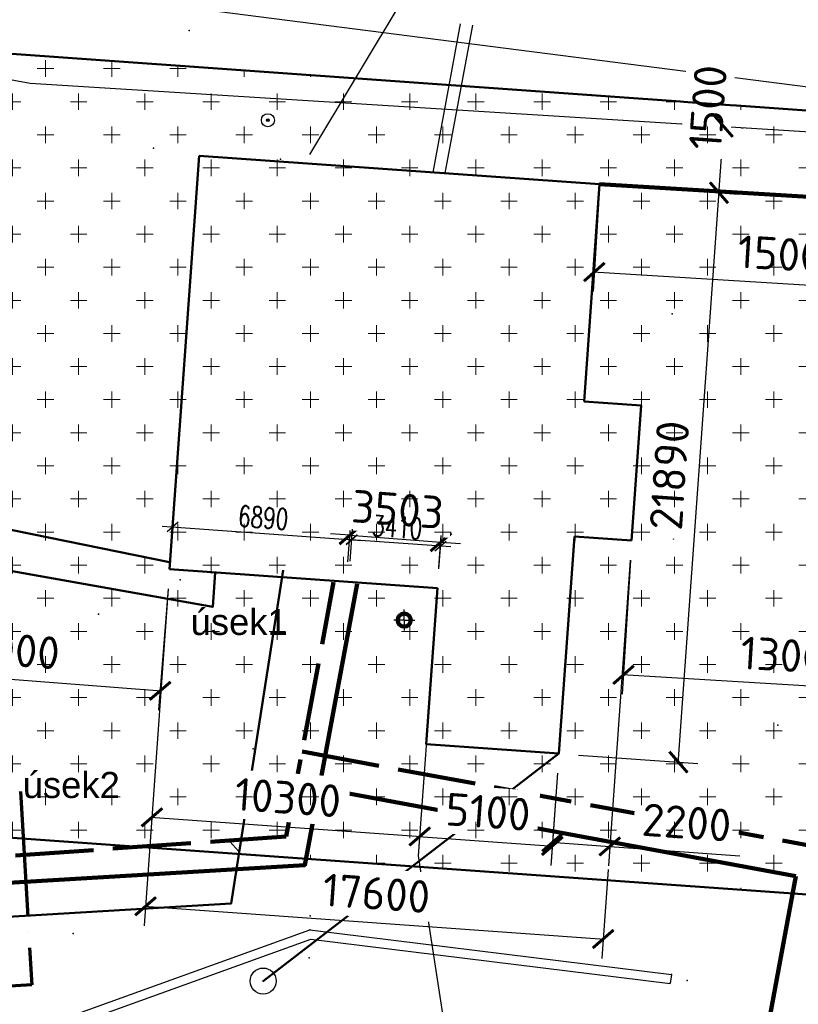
# Model space of a CAD drawing. Extents: x -607893402 to -606472477, y -1001733938 to -1001014811.
# Tile 15 of 23: x -607775359 to -607745490, y -1001330502 to -1001292729. Entities that reach past the tile are written whole.
import ezdxf
from ezdxf import colors
from ezdxf.entities.mleader import LeaderData, LeaderLine
from ezdxf.math import Vec2, Vec3

# ---------------------------------------------------------------- set-up
doc = ezdxf.new("R2010")
doc.units = 0
doc.header["$MEASUREMENT"] = 0
doc.linetypes.add('ACAD_ISO02W100', pattern=[15, 12, -3])
doc.linetypes.add('ACAD_ISO04W100', pattern=[30, 24, -3, 0, -3])
doc.layers.get('0').update_dxf_attribs({"linetype": 'CONTINUOUS'})
doc.layers.get('Defpoints').update_dxf_attribs({"linetype": 'CONTINUOUS'})
for name, color, linetype in [('00 legenda', 7, 'CONTINUOUS'), ('KOMÍN', 7, 'CONTINUOUS'), ('KÓTY', 7, 'CONTINUOUS'), ('polohopis', 7, 'CONTINUOUS'), ('POPIS', 1, 'CONTINUOUS'), ('popis_ut @ 1', 3, 'CONTINUOUS')]:
    doc.layers.add(name, color=color, linetype=linetype)
for name, color, linetype, lineweight in [('_Popis', 14, 'CONTINUOUS', 15), ('ELEKTRIKA', 3, 'EL_VEDENI_NN_PODZ', 50), ('KANALIZACE', 32, 'KANALIZACE_PODZ', 50), ('NOVÁ TRASA', 6, 'CONTINUOUS', 100), ('NOVÁ TRASA-VRATNÁ', 6, 'ACAD_ISO02W100', 100), ('nové objekty', 7, 'CONTINUOUS', 50), ('PROSTOR STAVENIŠTĚ', 3, 'CONTINUOUS', 50), ('TĚŽKÝ PŘEJEZD', 30, 'ACAD_ISO04W100', 70), ('VODOVOD', 4, 'VODOVOD_PODZ', 50)]:
    doc.layers.add(name, color=color, linetype=linetype, lineweight=lineweight)
doc.styles.add('_Romans', font='romans.shx', dxfattribs={"width": 0.7})
doc.styles.add('ISOCPEUR', font='isocpeur.ttf')
doc.styles.add('ROMANS', font='ROMANS', dxfattribs={"height": 0.2})
doc.linetypes.add('EL_VEDENI_NN_PODZ', pattern='A,35,-15,[109,CADKON.SHX,S=5,R=0,X=0,Y=0],-50', length=100)
doc.linetypes.add('KANALIZACE_PODZ', pattern='A,35,-15,[102,CADKON.SHX,S=5,R=0,X=0,Y=5],-5,30,-15', length=100)
doc.linetypes.add('VODOVOD_PODZ', pattern='A,35,-15,[119,CADKON.SHX,S=1.25,R=0,X=0,Y=0],-50', length=100)
doc.dimstyles.new('1-50', dxfattribs={"dimscale": 50, "dimtxt": 2, "dimasz": 1.75, "dimexe": 1, "dimexo": 1, "dimgap": 0.6, "dimtad": 1, "dimdec": 0, "dimzin": 0, "dimdsep": 46, "dimtxsty": 'ISOCPEUR', "dimblk1": 'ARCHTICK', "dimblk2": 'ARCHTICK', "dimsah": 1, "dimcen": 0.09, "dimdle": 1, "dimclrd": 256, "dimclre": 256, "dimclrt": 256, "dimadec": 0, "dimazin": 0, "dimtfac": 1, "dimtdec": 0, "dimtix": 1, "dimtmove": 2, "dimatfit": 3, "dimfxl": 1, "dimtfill": 1, "dimtolj": 1, "dimtzin": 0, "dimarcsym": 0})
doc.dimstyles.new('_Kota 200_1', dxfattribs={"dimscale": 4, "dimtxt": 100, "dimasz": 100, "dimexe": 100, "dimexo": 200, "dimgap": 50, "dimtad": 1, "dimdec": 0, "dimrnd": 5, "dimzin": 0, "dimdsep": 46, "dimtxsty": '_Romans', "dimblk": 'OBLIQUE', "dimcen": 100, "dimdle": 100, "dimadec": 0, "dimazin": 0, "dimtfac": 1, "dimtdec": 0, "dimtmove": 2, "dimatfit": 3, "dimldrblk": 'OBLIQUE', "dimfxl": 1, "dimtolj": 1, "dimtzin": 0, "dimarcsym": 0})

# ---------------------------------------------------------------- blocks, each defined once
blk = doc.blocks.new('_ARCHTICK')
at = {"color": 0, "linetype": 'ByBlock', "const_width": 0.15}
blk.add_lwpolyline([(-0.5, -0.5), (0.5, 0.5)], dxfattribs=at)
blk = doc.blocks.new('*D105')
at = {"layer": 'Defpoints', "color": 0, "linetype": 'Continuous', "transparency": 16777216}
for p in [(-607751884, -1001312715), (-607739046, -1001314922), (-607752195, -1001317861)]:
    blk.add_point(p, dxfattribs=at)
at = {"layer": 'KÓTY', "linetype": 'Continuous', "lineweight": -2, "transparency": 16777216}
for p, q in [((-607751929, -1001313464), (-607752241, -1001318610)), ((-607739091, -1001315670), (-607739317, -1001319392)), ((-607739221, -1001318647), (-607752245, -1001317858))]:
    blk.add_line(p, q, dxfattribs=at)
at = {"layer": 'KÓTY', "linetype": 'Continuous', "lineweight": -2, "transparency": 16777216, "xscale": 750, "yscale": 750, "zscale": 750}
for p, rotation in [((-607752195, -1001317861), 176.5368921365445), ((-607739271, -1001318644), 356.5368921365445)]:
    blk.add_blockref('_ARCHTICK', p, dxfattribs=dict(at, rotation=rotation))
at = {"layer": 'KÓTY', "linetype": 'Continuous', "transparency": 16777216, "insert": (-607745665, -1001317130), "char_height": 1250, "attachment_point": 5, "rotation": 356.5369, "style": 'ISOCPEUR', "bg_fill": 3, "box_fill_scale": 1.25, "bg_fill_color": 256, "bg_fill_true_color": 13158600, "bg_fill_transparency": 0}
blk.add_mtext('\\A1;13000', dxfattribs=at)
blk = doc.blocks.new('*D106')
at = {"layer": 'Defpoints', "color": 0, "linetype": 'Continuous', "transparency": 16777216}
for p in [(-607753117, -1001299043), (-607748533, -1001299369), (-607754673, -1001320885)]:
    blk.add_point(p, dxfattribs=at)
at = {"layer": 'KÓTY', "linetype": 'Continuous', "lineweight": -2, "transparency": 16777216}
for p, q in [((-607752369, -1001299096), (-607747784, -1001299423)), ((-607750093, -1001321262), (-607748529, -1001299319)), ((-607753925, -1001320939), (-607749341, -1001321265))]:
    blk.add_line(p, q, dxfattribs=at)
at = {"layer": 'KÓTY', "linetype": 'Continuous', "lineweight": -2, "transparency": 16777216, "xscale": 750, "yscale": 750, "zscale": 750}
for p, rotation in [((-607748533, -1001299369), 85.92421976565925), ((-607750089, -1001321212), 265.9242197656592)]:
    blk.add_blockref('_ARCHTICK', p, dxfattribs=dict(at, rotation=rotation))
at = {"layer": 'KÓTY', "linetype": 'Continuous', "transparency": 16777216, "insert": (-607750433, -1001310211), "char_height": 1250, "attachment_point": 5, "rotation": 85.9242, "style": 'ISOCPEUR', "bg_fill": 3, "box_fill_scale": 1.25, "bg_fill_color": 256, "bg_fill_true_color": 13158600, "bg_fill_transparency": 0}
blk.add_mtext('\\A1;21890', dxfattribs=at)
blk = doc.blocks.new('*D107')
at = {"layer": 'Defpoints', "color": 0, "linetype": 'Continuous', "transparency": 16777216}
blk.add_point((-607753117, -1001299043), dxfattribs=at)
at = {"layer": 'KÓTY', "linetype": 'Continuous', "lineweight": -2, "transparency": 16777216}
for p, q in [((-607748536, -1001299419), (-607748348, -1001296777)), ((-607747671, -1001296875), (-607747603, -1001296880)), ((-607752369, -1001299096), (-607747784, -1001299423))]:
    blk.add_line(p, q, dxfattribs=at)
at = {"layer": 'KÓTY', "linetype": 'Continuous', "lineweight": -2, "transparency": 16777216, "xscale": 750, "yscale": 750, "zscale": 750, "rotation": 265.9242197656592}
blk.add_blockref('_ARCHTICK', (-607748533, -1001299369), dxfattribs=at)
at = {"layer": 'KÓTY', "linetype": 'Continuous', "transparency": 16777216, "insert": (-607748956, -1001296094), "char_height": 1250, "attachment_point": 5, "rotation": 85.9242, "style": 'ISOCPEUR', "bg_fill": 3, "box_fill_scale": 1.25, "bg_fill_color": 256, "bg_fill_true_color": 13158600, "bg_fill_transparency": 0}
blk.add_mtext('\\A1;1500', dxfattribs=at)
at = {"layer": 'Defpoints', "color": 0, "linetype": 'Continuous', "transparency": 16777216}
for p in [(-607748419, -1001296822), (-607748351, -1001296826)]:
    blk.add_point(p, dxfattribs=at)
at = {"layer": 'KÓTY', "linetype": 'Continuous', "lineweight": -2, "transparency": 16777216, "xscale": 750, "yscale": 750, "zscale": 750, "rotation": 85.9242197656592}
blk.add_blockref('_ARCHTICK', (-607748351, -1001296826), dxfattribs=at)
blk = doc.blocks.new('*D109')
at = {"layer": 'Defpoints', "color": 0, "linetype": 'Continuous', "transparency": 16777216}
for p in [(-607781530, -1001312880), (-607769607, -1001313813), (-607769972, -1001318477)]:
    blk.add_point(p, dxfattribs=at)
at = {"layer": 'KÓTY', "linetype": 'Continuous', "lineweight": -2, "transparency": 16777216}
for p, q in [((-607781589, -1001313628), (-607781953, -1001318292)), ((-607769666, -1001314561), (-607770031, -1001319224)), ((-607781945, -1001317540), (-607769922, -1001318481))]:
    blk.add_line(p, q, dxfattribs=at)
at = {"layer": 'KÓTY', "linetype": 'Continuous', "lineweight": -2, "transparency": 16777216, "xscale": 750, "yscale": 750, "zscale": 750}
for p, rotation in [((-607781895, -1001317544), 175.5260781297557), ((-607769972, -1001318477), 355.5260781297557)]:
    blk.add_blockref('_ARCHTICK', p, dxfattribs=dict(at, rotation=rotation))
at = {"layer": 'KÓTY', "linetype": 'Continuous', "transparency": 16777216, "insert": (-607775846, -1001316889), "char_height": 1250, "attachment_point": 5, "rotation": 355.5261, "style": 'ISOCPEUR', "bg_fill": 3, "box_fill_scale": 1.25, "bg_fill_color": 256, "bg_fill_true_color": 13158600, "bg_fill_transparency": 0}
blk.add_mtext('\\A1;12000', dxfattribs=at)
blk = doc.blocks.new('*D110')
at = {"layer": 'Defpoints', "color": 0, "linetype": 'Continuous', "transparency": 16777216}
for p in [(-607769607, -1001313813), (-607759334, -1001314547), (-607760013, -1001324063)]:
    blk.add_point(p, dxfattribs=at)
at = {"layer": 'KÓTY', "linetype": 'Continuous', "lineweight": -2, "transparency": 16777216}
for p, q in [((-607769661, -1001314561), (-607770341, -1001324077)), ((-607759387, -1001315295), (-607760067, -1001324811)), ((-607770337, -1001323325), (-607759964, -1001324066))]:
    blk.add_line(p, q, dxfattribs=at)
at = {"layer": 'KÓTY', "linetype": 'Continuous', "lineweight": -2, "transparency": 16777216, "xscale": 750, "yscale": 750, "zscale": 750}
for p, rotation in [((-607770287, -1001323329), 175.9129383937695), ((-607760013, -1001324063), 355.9129383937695)]:
    blk.add_blockref('_ARCHTICK', p, dxfattribs=dict(at, rotation=rotation))
at = {"layer": 'KÓTY', "linetype": 'Continuous', "transparency": 16777216, "insert": (-607765070, -1001322574), "char_height": 1250, "attachment_point": 5, "rotation": 355.9129, "style": 'ISOCPEUR', "bg_fill": 3, "box_fill_scale": 1.25, "bg_fill_color": 256, "bg_fill_true_color": 13158600, "bg_fill_transparency": 0}
blk.add_mtext('\\A1;10300', dxfattribs=at)
blk = doc.blocks.new('*D111')
at = {"layer": 'Defpoints', "color": 0, "linetype": 'Continuous', "transparency": 16777216}
for p in [(-607759334, -1001314547), (-607754673, -1001320885), (-607754926, -1001324426)]:
    blk.add_point(p, dxfattribs=at)
at = {"layer": 'KÓTY', "linetype": 'Continuous', "lineweight": -2, "transparency": 16777216}
for p, q in [((-607759387, -1001315295), (-607760067, -1001324811)), ((-607754727, -1001321633), (-607754980, -1001325174)), ((-607760063, -1001324059), (-607754877, -1001324430))]:
    blk.add_line(p, q, dxfattribs=at)
at = {"layer": 'KÓTY', "linetype": 'Continuous', "lineweight": -2, "transparency": 16777216, "xscale": 750, "yscale": 750, "zscale": 750}
for p, rotation in [((-607760013, -1001324063), 175.9129383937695), ((-607754926, -1001324426), 355.9129383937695)]:
    blk.add_blockref('_ARCHTICK', p, dxfattribs=dict(at, rotation=rotation))
at = {"layer": 'KÓTY', "linetype": 'Continuous', "transparency": 16777216, "insert": (-607757390, -1001323122), "char_height": 1250, "attachment_point": 5, "rotation": 355.9129, "style": 'ISOCPEUR', "bg_fill": 3, "box_fill_scale": 1.25, "bg_fill_color": 256, "bg_fill_true_color": 13158600, "bg_fill_transparency": 0}
blk.add_mtext('\\A1;5100', dxfattribs=at)
blk = doc.blocks.new('*D112')
at = {"layer": 'Defpoints', "color": 0, "linetype": 'Continuous', "transparency": 16777216}
for p in [(-607751884, -1001312715), (-607754673, -1001320885), (-607752722, -1001324445)]:
    blk.add_point(p, dxfattribs=at)
at = {"layer": 'KÓTY', "linetype": 'Continuous', "lineweight": -2, "transparency": 16777216}
for p, q in [((-607751937, -1001313463), (-607752776, -1001325193)), ((-607754727, -1001321633), (-607754970, -1001325036)), ((-607754966, -1001324285), (-607752722, -1001324445)), ((-607752722, -1001324445), (-607747735, -1001324801))]:
    blk.add_line(p, q, dxfattribs=at)
at = {"layer": 'KÓTY', "linetype": 'Continuous', "lineweight": -2, "transparency": 16777216, "xscale": 750, "yscale": 750, "zscale": 750}
for p, rotation in [((-607754917, -1001324288), 175.9129383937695), ((-607752722, -1001324445), 355.9129383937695)]:
    blk.add_blockref('_ARCHTICK', p, dxfattribs=dict(at, rotation=rotation))
at = {"layer": 'KÓTY', "linetype": 'Continuous', "transparency": 16777216, "insert": (-607749774, -1001323528), "char_height": 1250, "attachment_point": 5, "rotation": 355.9129, "style": 'ISOCPEUR', "bg_fill": 3, "box_fill_scale": 1.25, "bg_fill_color": 256, "bg_fill_true_color": 13158600, "bg_fill_transparency": 0}
blk.add_mtext('\\A1;2200', dxfattribs=at)
blk = doc.blocks.new('*D113')
at = {"layer": 'Defpoints', "color": 0, "linetype": 'Continuous', "transparency": 16777216}
for p in [(-607770287, -1001323329), (-607752732, -1001324583), (-607752976, -1001327996)]:
    blk.add_point(p, dxfattribs=at)
at = {"layer": 'KÓTY', "linetype": 'Continuous', "lineweight": -2, "transparency": 16777216}
for p, q in [((-607770341, -1001324077), (-607770585, -1001327489)), ((-607752785, -1001325331), (-607753029, -1001328744)), ((-607770581, -1001326738), (-607752926, -1001327999))]:
    blk.add_line(p, q, dxfattribs=at)
at = {"layer": 'KÓTY', "linetype": 'Continuous', "lineweight": -2, "transparency": 16777216, "xscale": 750, "yscale": 750, "zscale": 750}
for p, rotation in [((-607770531, -1001326741), 175.9129383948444), ((-607752976, -1001327996), 355.9129383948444)]:
    blk.add_blockref('_ARCHTICK', p, dxfattribs=dict(at, rotation=rotation))
at = {"layer": 'KÓTY', "linetype": 'Continuous', "transparency": 16777216, "insert": (-607761673, -1001326246), "char_height": 1250, "attachment_point": 5, "rotation": 355.9129, "style": 'ISOCPEUR', "bg_fill": 3, "box_fill_scale": 1.25, "bg_fill_color": 256, "bg_fill_true_color": 13158600, "bg_fill_transparency": 0}
blk.add_mtext('\\A1;17600', dxfattribs=at)
blk = doc.blocks.new('*D114')
at = {"layer": 'Defpoints', "color": 0, "linetype": 'Continuous', "transparency": 16777216}
for p in [(-607753113, -1001299043), (-607738140, -1001299949), (-607738344, -1001303316)]:
    blk.add_point(p, dxfattribs=at)
at = {"layer": 'KÓTY', "linetype": 'Continuous', "lineweight": -2, "transparency": 16777216}
for p, q in [((-607753158, -1001299792), (-607753362, -1001303159)), ((-607738185, -1001300698), (-607738389, -1001304065)), ((-607753366, -1001302407), (-607738294, -1001303319))]:
    blk.add_line(p, q, dxfattribs=at)
at = {"layer": 'KÓTY', "linetype": 'Continuous', "lineweight": -2, "transparency": 16777216, "xscale": 750, "yscale": 750, "zscale": 750}
for p, rotation in [((-607753316, -1001302410), 176.5368921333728), ((-607738344, -1001303316), 356.5368921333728)]:
    blk.add_blockref('_ARCHTICK', p, dxfattribs=dict(at, rotation=rotation))
at = {"layer": 'KÓTY', "linetype": 'Continuous', "transparency": 16777216, "insert": (-607745762, -1001301740), "char_height": 1250, "attachment_point": 5, "rotation": 356.5369, "style": 'ISOCPEUR', "bg_fill": 3, "box_fill_scale": 1.25, "bg_fill_color": 256, "bg_fill_true_color": 13158600, "bg_fill_transparency": 0}
blk.add_mtext('\\A1;15000', dxfattribs=at)
blk = doc.blocks.new('*D117')
at = {"layer": 'Defpoints', "color": 0, "linetype": 'Continuous', "transparency": 16777216}
for p in [(-607762826, -1001314275), (-607759333, -1001314542)]:
    blk.add_point(p, dxfattribs=at)
at = {"layer": 'KÓTY', "linetype": 'Continuous', "lineweight": -2, "transparency": 16777216}
for p, q in [((-607762769, -1001313527), (-607762633, -1001311756)), ((-607759276, -1001313794), (-607759140, -1001312024)), ((-607762691, -1001312504), (-607763439, -1001312447)), ((-607762691, -1001312504), (-607759198, -1001312772)), ((-607759198, -1001312772), (-607758450, -1001312829))]:
    blk.add_line(p, q, dxfattribs=at)
at = {"layer": 'KÓTY', "linetype": 'Continuous', "lineweight": -2, "transparency": 16777216, "xscale": 750, "yscale": 750, "zscale": 750}
for p, rotation in [((-607762691, -1001312504), 355.6230378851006), ((-607759198, -1001312772), 175.6230378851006)]:
    blk.add_blockref('_ARCHTICK', p, dxfattribs=dict(at, rotation=rotation))
at = {"layer": 'KÓTY', "linetype": 'Continuous', "transparency": 16777216, "insert": (-607760858, -1001311516), "char_height": 1250, "attachment_point": 5, "rotation": 355.623, "style": 'ISOCPEUR', "bg_fill": 3, "box_fill_scale": 1.25, "bg_fill_color": 256, "bg_fill_true_color": 13158600, "bg_fill_transparency": 0}
blk.add_mtext('\\A1;3503', dxfattribs=at)
at = {"layer": 'Defpoints', "color": 0, "linetype": 'Continuous', "transparency": 16777216}
blk.add_point((-607759198, -1001312772), dxfattribs=at)
blk = doc.blocks.new('*D119')
at = {"layer": 'Defpoints', "color": 0, "linetype": 'Continuous', "transparency": 16777216}
for p in [(-607779110, -1001289151), (-607779440, -1001293775), (-607729566, -1001297329)]:
    blk.add_point(p, dxfattribs=at)
at = {"layer": 'PROSTOR STAVENIŠTĚ', "color": 7, "linetype": 'Continuous', "lineweight": -2, "transparency": 16777216}
for p, q in [((-607779369, -1001292778), (-607779039, -1001288153)), ((-607728239, -1001292776), (-607780108, -1001289080)), ((-607729495, -1001296332), (-607729166, -1001291707))]:
    blk.add_line(p, q, dxfattribs=at)
at = {"layer": 'PROSTOR STAVENIŠTĚ', "color": 7, "linetype": 'Continuous', "lineweight": -2, "transparency": 16777216, "xscale": 2500, "yscale": 2500, "zscale": 2500}
for p, rotation in [((-607779110, -1001289151), 175.9242197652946), ((-607729237, -1001292705), 355.9242197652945)]:
    blk.add_blockref('_ARCHTICK', p, dxfattribs=dict(at, rotation=rotation))
at = {"layer": 'PROSTOR STAVENIŠTĚ', "color": 7, "linetype": 'Continuous', "lineweight": -3, "transparency": 16777216, "insert": (-607754031, -1001288933), "char_height": 2500, "attachment_point": 5, "rotation": 355.9242, "style": 'ISOCPEUR', "bg_fill": 3, "box_fill_scale": 1.25, "bg_fill_color": 256, "bg_fill_true_color": 13158600, "bg_fill_transparency": 0}
blk.add_mtext('\\A1;50000', dxfattribs=at)
blk = doc.blocks.new('_Oblique')
at = {"color": 0, "linetype": 'ByBlock', "lineweight": -2}
blk.add_line((-0.5, -0.5), (0.5, 0.5), dxfattribs=at)
blk = doc.blocks.new('*D132')
at = {"layer": '_Popis', "color": 0, "lineweight": -2, "transparency": 16777216}
for p, q in [((-607769551, -1001313015), (-607769463, -1001311788)), ((-607769891, -1001312159), (-607762222, -1001312703)), ((-607762680, -1001313503), (-607762593, -1001312276))]:
    blk.add_line(p, q, dxfattribs=at)
at = {"layer": 'Defpoints', "color": 0, "transparency": 16777216}
for p in [(-607762621, -1001312675), (-607769607, -1001313813), (-607762737, -1001314301)]:
    blk.add_point(p, dxfattribs=at)
at = {"layer": '_Popis', "color": 0, "lineweight": -2, "transparency": 16777216, "xscale": 400, "yscale": 400, "zscale": 400}
for p, rotation in [((-607769492, -1001312187), 175.9372024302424), ((-607762621, -1001312675), 355.9372024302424)]:
    blk.add_blockref('_Oblique', p, dxfattribs=dict(at, rotation=rotation))
at = {"layer": '_Popis', "color": 0, "transparency": 16777216, "insert": (-607766014, -1001311832), "char_height": 800, "attachment_point": 5, "rotation": 355.9372, "style": '_Romans'}
blk.add_mtext('\\A1;6890', dxfattribs=at)
blk = doc.blocks.new('*D133')
at = {"layer": '_Popis', "color": 0, "lineweight": -2, "transparency": 16777216}
for p, q in [((-607762680, -1001313502), (-607762593, -1001312276)), ((-607763020, -1001312647), (-607758819, -1001312945)), ((-607759277, -1001313744), (-607759189, -1001312517))]:
    blk.add_line(p, q, dxfattribs=at)
at = {"layer": 'Defpoints', "color": 0, "transparency": 16777216}
for p in [(-607759218, -1001312916), (-607762737, -1001314300), (-607759333, -1001314542)]:
    blk.add_point(p, dxfattribs=at)
at = {"layer": '_Popis', "color": 0, "lineweight": -2, "transparency": 16777216, "xscale": 400, "yscale": 400, "zscale": 400}
for p, rotation in [((-607762621, -1001312675), 175.9400924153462), ((-607759218, -1001312916), 355.9400924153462)]:
    blk.add_blockref('_Oblique', p, dxfattribs=dict(at, rotation=rotation))
at = {"layer": '_Popis', "color": 0, "transparency": 16777216, "insert": (-607760877, -1001312197), "char_height": 800, "attachment_point": 5, "rotation": 355.9401, "style": '_Romans'}
blk.add_mtext('\\A1;3410', dxfattribs=at)
blk = doc.blocks.new('*D134')
at = {"layer": '_Popis', "color": 0, "lineweight": -2, "transparency": 16777216}
for p, q in [((-607803277, -1001330858), (-607803475, -1001331904)), ((-607803794, -1001331437), (-607768800, -1001338060)), ((-607769069, -1001337331), (-607769268, -1001338379))]:
    blk.add_line(p, q, dxfattribs=at)
at = {"layer": 'Defpoints', "color": 0, "transparency": 16777216}
for p in [(-607803128, -1001330071), (-607768921, -1001336545), (-607769193, -1001337986)]:
    blk.add_point(p, dxfattribs=at)
at = {"layer": '_Popis', "color": 0, "lineweight": -2, "transparency": 16777216, "xscale": 400, "yscale": 400, "zscale": 400}
for p, rotation in [((-607803401, -1001331511), 169.2819849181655), ((-607769193, -1001337986), 349.2819849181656)]:
    blk.add_blockref('_Oblique', p, dxfattribs=dict(at, rotation=rotation))
at = {"layer": '_Popis', "color": 0, "transparency": 16777216, "insert": (-607786186, -1001334159), "char_height": 800, "attachment_point": 5, "rotation": 349.282, "style": '_Romans'}
blk.add_mtext('\\A1;34815', dxfattribs=at)

msp = doc.modelspace()

# ---------------------------------------------------------------- linework, layer by layer
at = {"linetype": 'Continuous'}
msp.add_line((-607766957.8, -1001324635.7), (-607767296.1, -1001324259.7), dxfattribs=at)
at = {"layer": 'ELEKTRIKA', "color": 4, "linetype": 'Continuous', "lineweight": 25}
for p, q in [((-607815214.4, -1001287944.4), (-607774960.7, -1001295163)), ((-607774960.7, -1001295163), (-607721084.7, -1001298529.9))]:
    msp.add_line(p, q, dxfattribs=at)
at = {"layer": 'ELEKTRIKA', "ltscale": 50, "flags": 128}
msp.add_lwpolyline([(-607781550, -1001312840), (-607767950.7, -1001315259), (-607767856.9, -1001313937.1)], dxfattribs=at)
at = {"layer": 'KANALIZACE', "ltscale": 50, "flags": 128}
msp.add_lwpolyline([(-607769607.3, -1001313538.3), (-607782790, -1001310860)], dxfattribs=at)
at = {"layer": 'KOMÍN', "linetype": 'Continuous', "flags": 128}
for points in [[(-607760606.1, -1001315764.3), (-607760606.1, -1001315361.4)], [(-607760606.1, -1001315764.3), (-607761009.1, -1001315764.3)], [(-607760606.1, -1001315764.3), (-607760203.1, -1001315764.3)], [(-607760606.1, -1001315764.3), (-607760606.1, -1001316167.3)]]:
    msp.add_lwpolyline(points, dxfattribs=at)
at = {"layer": 'KOMÍN', "linetype": 'Continuous', "lineweight": 100}
msp.add_circle((-607760606.1, -1001315764.3), 250, dxfattribs=at)
at = {"layer": 'NOVÁ TRASA', "color": 1}
for p in [(-607764330.7, -1001322116.5), (-607748624.3, -1001341910.1)]:
    msp.add_line(p, (-607745579.8, -1001325587.6), dxfattribs=at)
msp.add_lwpolyline([(-607801530.7, -1001330445.5), (-607800122.6, -1001323287.6), (-607783746.5, -1001326308.7), (-607764420.8, -1001325163.9), (-607762408.9, -1001314377.2)], dxfattribs=at)
at = {"layer": 'NOVÁ TRASA-VRATNÁ', "color": 5, "ltscale": 250}
msp.add_line((-607764528.9, -1001320808.6), (-607744081.5, -1001324593.7), dxfattribs=at)
msp.add_lwpolyline([(-607802695, -1001330160.8), (-607801133.6, -1001322122.9), (-607783005.1, -1001325325.6), (-607765135.3, -1001324059.3), (-607763317.3, -1001314312.7)], dxfattribs=at)
at = {"layer": 'nové objekty', "linetype": 'Continuous'}
for p, q in [((-607768473.7, -1001297948.4), (-607769607.3, -1001313812.9)), ((-607753112.7, -1001299043), (-607768473.7, -1001297948.4)), ((-607753707.8, -1001307371.8), (-607753112.7, -1001299043)), ((-607751513.4, -1001307528.6), (-607753707.8, -1001307371.8)), ((-607751884, -1001312715.4), (-607751513.4, -1001307528.6)), ((-607754673.4, -1001320885.4), (-607754078.4, -1001312558.6)), ((-607754078.4, -1001312558.6), (-607751884, -1001312715.4)), ((-607769607.3, -1001313812.9), (-607759333.2, -1001314542.1)), ((-607759333.2, -1001314542.1), (-607759760.4, -1001320521.9)), ((-607759760.4, -1001320521.9), (-607754673.4, -1001320885.4))]:
    msp.add_line(p, q, dxfattribs=at)
at = {"layer": 'polohopis'}
for p, q in [((-607768800, -1001292280), (-607720990, -1001298390)), ((-607770240, -1001297660), (-607770220, -1001297660)), ((-607770230, -1001297645), (-607770230, -1001297660)), ((-607770230, -1001297675), (-607770230, -1001297660)), ((-607750340, -1001304010), (-607750320, -1001304010)), ((-607750330, -1001303995), (-607750330, -1001304010)), ((-607750330, -1001304025), (-607750330, -1001304010)), ((-607750290, -1001312640), (-607750270, -1001312640)), ((-607750280, -1001312625), (-607750280, -1001312640)), ((-607750280, -1001312655), (-607750280, -1001312640)), ((-607769209.1, -1001314214.6), (-607769189.1, -1001314214.6)), ((-607772350, -1001315530), (-607772330, -1001315530)), ((-607772340, -1001315515), (-607772340, -1001315530)), ((-607772340, -1001315545), (-607772340, -1001315530)), ((-607764230, -1001327110), (-607764210, -1001327110)), ((-607764220, -1001327095), (-607764220, -1001327110)), ((-607764220, -1001327125), (-607764220, -1001327110)), ((-607774600, -1001331380), (-607764230, -1001327640)), ((-607764230, -1001327640), (-607750360, -1001329360)), ((-607774289, -1001331640), (-607764190, -1001327997)), ((-607764190, -1001327997), (-607750403, -1001329707)), ((-607764270, -1001328720), (-607764250, -1001328720)), ((-607764260, -1001328705), (-607764260, -1001328720)), ((-607764260, -1001328735), (-607764260, -1001328720)), ((-607750360, -1001329360), (-607750403, -1001329707)), ((-607749760, -1001329590), (-607749740, -1001329590)), ((-607749750, -1001329575), (-607749750, -1001329590)), ((-607749750, -1001329605), (-607749750, -1001329590))]:
    msp.add_line(p, q, dxfattribs=at)
at = {"layer": 'polohopis', "color": 3}
for p, q in [((-607758464.3, -1001292885), (-607759513.2, -1001298586.9)), ((-607757988.6, -1001292944.4), (-607759047.3, -1001298620.1))]:
    msp.add_line(p, q, dxfattribs=at)
at = {"layer": 'polohopis'}
for centre, radius in [((-607765839.1, -1001296584.6), 250), ((-607765839.1, -1001296584.6), 50), ((-607766020, -1001329610), 500)]:
    msp.add_circle(centre, radius, dxfattribs=at)
for p in [(-607768860, -1001293150), (-607765839.1, -1001296584.6), (-607770230, -1001297660), (-607765359.1, -1001298084.6), (-607750330, -1001304010), (-607750280, -1001312640), (-607769199.1, -1001314214.6), (-607772340, -1001315530), (-607746280, -1001319790), (-607766400, -1001320700), (-607764220, -1001327110), (-607773310, -1001327790), (-607764230, -1001327640), (-607764260, -1001328720), (-607750360, -1001329360), (-607766020, -1001329610), (-607750400, -1001329680), (-607749750, -1001329590)]:
    msp.add_point(p, dxfattribs=at)
at = {"layer": 'TĚŽKÝ PŘEJEZD', "ltscale": 200}
msp.add_lwpolyline([(-607775324.3, -1001322344.2), (-607774899.2, -1001329754.3), (-607780359.9, -1001330067.6), (-607780785, -1001322657.4)], close=True, dxfattribs=at)

# ---------------------------------------------------------------- texts
at = {"layer": 'popis_ut @ 1', "linetype": 'Continuous', "char_height": 1000, "attachment_point": 1, "style": 'ROMANS'}
for s, insert in [('{\\fArial|b0|i0|c238|p34;úsek1}', (-607768805.9, -1001315333.3)), ('{\\fArial|b0|i0|c238|p34;úsek2}', (-607775244.4, -1001321588))]:
    msp.add_mtext_dynamic_manual_height_columns(s, width=21497.876, gutter_width=1, heights=[0], dxfattribs=dict(at, insert=insert))

# ---------------------------------------------------------------- leaders
at = {"layer": 'POPIS', "linetype": 'Continuous'}
ml = msp.add_multileader_mtext('Standard', dxfattribs=at)
ml.set_content('{\\fArial|b0|i0|c238|p34;SO01}', color=256, style='ROMANS')
ml.set_leader_properties()
ml.build(insert=Vec2(0, 0))
ml.multileader.update_dxf_attribs({"text_left_attachment_type": 6, "text_right_attachment_type": 6, "dogleg_length": 0.36, "arrow_head_size": 0.18})
ctx = ml.context
ctx.base_point, ctx.char_height, ctx.arrow_head_size, ctx.landing_gap_size, ctx.plane_origin = Vec3(-607756121.6, -1001284403.9), 2500, 0.18, 0.09, Vec3(-607732434.9, -1001280858.7)
ctx.left_attachment, ctx.right_attachment = 6, 6
notes = []
notes.append((ctx, [(1, (1, 1, 0), (-607756122, -1001284403.9), (1, 0), 0.36, [(0, [(-607764233.5, -1001297897.3)], 0, [])])]))
ctx.mtext.insert, ctx.mtext.flow_direction = Vec3(-607756121.5, -1001281403.9), 5
for ctx, leaders in notes:
    for number, flags, end, landing, length, lines in leaders:
        leader = LeaderData()
        leader.index, (leader.has_last_leader_line, leader.has_dogleg_vector, leader.attachment_direction) = number, flags
        leader.last_leader_point, leader.dogleg_vector, leader.dogleg_length = Vec3(end), Vec3(landing), length
        for number, points, colour, breaks in lines:
            line = LeaderLine()
            line.index, line.vertices, line.color, line.breaks = number, Vec3.list(points), colors.encode_raw_color(colour), breaks
            leader.lines.append(line)
        ctx.leaders.append(leader)

# ---------------------------------------------------------------- next in the draw order: dimensions: what is measured, and where the dimension line sits
at = {"layer": 'KÓTY', "linetype": 'Continuous'}
dim = msp.add_linear_dim(base=(-607752195.4, -1001317861.4), p1=(-607739046.2, -1001314921.7), p2=(-607751884, -1001312715.4), angle=176.53689, text='13000', dimstyle='1-50', override={"dimtxt": 25, "dimasz": 15, "dimexe": 15, "dimexo": 15, "dimgap": 10}, dxfattribs=at)
dim.commit()
dim.dimension.update_dxf_attribs({"geometry": '*D105', "text_midpoint": (-607745665.5, -1001317129.6)})
dim = msp.add_aligned_dim(p1=(-607781530, -1001312880), p2=(-607769607.3, -1001313812.9), distance=-4678.2, text='12000', dimstyle='1-50', override={"dimtxt": 25, "dimasz": 15, "dimexe": 15, "dimexo": 15, "dimgap": 10}, dxfattribs=at)
dim.commit()
dim.dimension.update_dxf_attribs({"geometry": '*D109', "text_midpoint": (-607775845.8, -1001316888.8)})

# ---------------------------------------------------------------- next in the draw order: linework, layer by layer
at = {"layer": 'VODOVOD', "color": 150, "ltscale": 50}
msp.add_lwpolyline([(-607800692.2, -1001330457.1), (-607799539.6, -1001324390.3), (-607782453.3, -1001327548.4), (-607767240.6, -1001326631.2), (-607765257.9, -1001313843.4)], dxfattribs=at)

# ---------------------------------------------------------------- next in the draw order: dimensions: what is measured, and where the dimension line sits
at = {"layer": 'KÓTY', "linetype": 'Continuous'}
dim = msp.add_aligned_dim(p1=(-607754673.4, -1001320885.4), p2=(-607753117, -1001299042.7), distance=-4596.1, text='21890', dimstyle='1-50', override={"dimtxt": 25, "dimasz": 15, "dimexe": 15, "dimexo": 15, "dimgap": 10}, dxfattribs=at)
dim.commit()
dim.dimension.update_dxf_attribs({"geometry": '*D106', "text_midpoint": (-607750432.9, -1001310210.7)})

# ---------------------------------------------------------------- next in the draw order: dimensions: what is measured, and where the dimension line sits
dim = msp.add_linear_dim(base=(-607748351.4, -1001296826.5), p1=(-607753117, -1001299042.7), p2=(-607748419, -1001296821.6), angle=265.92422, text='1500', dimstyle='1-50', override={"dimtxt": 25, "dimasz": 15, "dimexe": 15, "dimexo": 15, "dimgap": 10}, dxfattribs=at)
dim.commit()
dim.dimension.update_dxf_attribs({"geometry": '*D107', "text_midpoint": (-607748955.9, -1001296094), "dimtype": 160})
dim = msp.add_linear_dim(base=(-607752722.1, -1001324444.9), p1=(-607754673.4, -1001320885.4), p2=(-607751884, -1001312715.4), angle=175.91294, dimstyle='1-50', override={"dimtxt": 25, "dimasz": 15, "dimexe": 15, "dimexo": 15, "dimgap": 10, "dimtmove": 0}, dxfattribs=at)
dim.commit()
dim.dimension.update_dxf_attribs({"geometry": '*D112', "text_midpoint": (-607749854.5, -1001324649.8), "dimtype": 160})

# ---------------------------------------------------------------- next in the draw order: linework, layer by layer
at = {"layer": 'KANALIZACE', "ltscale": 50, "flags": 128}
msp.add_lwpolyline([(-607766020, -1001329610), (-607754673.4, -1001320885.4)], dxfattribs=at)
at = {"layer": 'nové objekty', "linetype": 'Continuous', "lineweight": 100, "flags": 128}
msp.add_lwpolyline([(-607753112.7, -1001299043), (-607738140.1, -1001299949.1), (-607739046.2, -1001314921.7)], dxfattribs=at)

# ---------------------------------------------------------------- next in the draw order: dimensions: what is measured, and where the dimension line sits
at = {"layer": 'KÓTY', "linetype": 'Continuous'}
dim = msp.add_aligned_dim(p1=(-607753112.7, -1001299043), p2=(-607738140.1, -1001299949.1), distance=-3373.2, dimstyle='1-50', override={"dimtxt": 25, "dimasz": 15, "dimexe": 15, "dimexo": 15, "dimgap": 10}, dxfattribs=at)
dim.commit()
dim.dimension.update_dxf_attribs({"geometry": '*D114', "text_midpoint": (-607745762.2, -1001301740.1)})

# ---------------------------------------------------------------- next in the draw order: leaders
at = {"layer": 'POPIS', "linetype": 'Continuous'}
ml = msp.add_multileader_mtext('Standard', dxfattribs=at)
ml.set_content('{\\fArial|b0|i0|c238|p34;SO05}', color=256, style='ROMANS')
ml.set_leader_properties()
ml.build(insert=Vec2(0, 0))
ml.multileader.update_dxf_attribs({"text_left_attachment_type": 6, "text_right_attachment_type": 6, "dogleg_length": 0.36, "arrow_head_size": 0.18})
ctx = ml.context
ctx.base_point, ctx.char_height, ctx.arrow_head_size, ctx.landing_gap_size, ctx.plane_origin = Vec3(-607768590.4, -1001340719.8), 2500, 0.18, 0.09, Vec3(-607736730.3, -1001339372)
ctx.left_attachment, ctx.right_attachment, ctx.text_align_type = 6, 6, 2
notes = []
notes.append((ctx, [(0, (1, 1, 0), (-607757618, -1001340719.8), (-1, 0), 2338.1, [(0, [(-607760066.9, -1001324810.9)], 0, [])])]))
ctx.mtext.insert, ctx.mtext.alignment, ctx.mtext.flow_direction = Vec3(-607759956.2, -1001337719.8), 3, 5
ctx.mtext.has_bg_fill, ctx.mtext.bg_color, ctx.mtext.bg_scale_factor, ctx.mtext.bg_transparency, ctx.mtext.use_window_bg_color = 1, -1027028792, 1.5, 0, 1
for ctx, leaders in notes:
    for number, flags, end, landing, length, lines in leaders:
        leader = LeaderData()
        leader.index, (leader.has_last_leader_line, leader.has_dogleg_vector, leader.attachment_direction) = number, flags
        leader.last_leader_point, leader.dogleg_vector, leader.dogleg_length = Vec3(end), Vec3(landing), length
        for number, points, colour, breaks in lines:
            line = LeaderLine()
            line.index, line.vertices, line.color, line.breaks = number, Vec3.list(points), colors.encode_raw_color(colour), breaks
            leader.lines.append(line)
        ctx.leaders.append(leader)

# ---------------------------------------------------------------- next in the draw order: dimensions: what is measured, and where the dimension line sits
at = {"layer": '_Popis', "color": 0}
dim = msp.add_linear_dim(base=(-607769193.3, -1001337986), p1=(-607803128.4, -1001330071.5), p2=(-607768920.6, -1001336544.9), angle=169.28198, dimstyle='_Kota 200_1', override={"dimtxt": 200}, dxfattribs=at)
dim.commit()
dim.dimension.update_dxf_attribs({"geometry": '*D134', "text_midpoint": (-607786185.6, -1001334159.1)})
at = {"layer": 'KÓTY', "linetype": 'Continuous'}
dim = msp.add_aligned_dim(p1=(-607769607.3, -1001313812.9), p2=(-607759333.5, -1001314547), distance=-9540.1, dimstyle='1-50', override={"dimtxt": 25, "dimasz": 15, "dimexe": 15, "dimexo": 15, "dimgap": 10}, dxfattribs=at)
dim.commit()
dim.dimension.update_dxf_attribs({"geometry": '*D110', "text_midpoint": (-607765070.2, -1001322573.6)})

# ---------------------------------------------------------------- next in the draw order: dimensions: what is measured, and where the dimension line sits
dim = msp.add_linear_dim(base=(-607754926.4, -1001324426.3), p1=(-607759333.5, -1001314547), p2=(-607754673.4, -1001320885.4), angle=175.91294, dimstyle='1-50', override={"dimtxt": 25, "dimasz": 15, "dimexe": 15, "dimexo": 15, "dimgap": 10}, dxfattribs=at)
dim.commit()
dim.dimension.update_dxf_attribs({"geometry": '*D111', "text_midpoint": (-607757389.8, -1001323122.4)})

# ---------------------------------------------------------------- next in the draw order: dimensions: what is measured, and where the dimension line sits
dim = msp.add_aligned_dim(p1=(-607762826.2, -1001314274.7), p2=(-607759333.2, -1001314542.1), distance=1775.7, dimstyle='1-50', override={"dimtxt": 25, "dimasz": 15, "dimexe": 15, "dimexo": 15, "dimgap": 10}, dxfattribs=at)
dim.commit()
dim.dimension.update_dxf_attribs({"geometry": '*D117', "text_midpoint": (-607760858.3, -1001311516.2)})
dim = msp.add_aligned_dim(p1=(-607770287.3, -1001323328.7), p2=(-607752732, -1001324583.1), distance=-3421.2, text='17600', dimstyle='1-50', override={"dimtxt": 25, "dimasz": 15, "dimexe": 15, "dimexo": 15, "dimgap": 10}, dxfattribs=at)
dim.commit()
dim.dimension.update_dxf_attribs({"geometry": '*D113', "text_midpoint": (-607761673.3, -1001326246.2)})

# ---------------------------------------------------------------- next in the draw order: hatches: boundary and pattern name
at = {"layer": '00 legenda', "lineweight": 9, "transparency": 33554526}
h = msp.add_hatch(dxfattribs=at)
h.set_pattern_fill('CROSS', color=3, scale=200)
h.set_pattern_definition([(0, (-608027415.9, -1001496537.2), (1270, 1270), [635, -1905]), (90, (-608027098.4, -1001496854.7), (-1270, 1270), [635, -1905])])
h.paths.add_polyline_path([(-607779439.7, -1001293775.5), (-607781571.9, -1001323699.6), (-607731698.4, -1001327253.4), (-607729577.6, -1001297328.4)])

# ---------------------------------------------------------------- next in the draw order: linework, layer by layer
at = {"layer": 'PROSTOR STAVENIŠTĚ', "linetype": 'Continuous'}
msp.add_lwpolyline([(-607779439.7, -1001293775.5), (-607729566.1, -1001297329.3), (-607731698.4, -1001327253.4), (-607781571.9, -1001323699.6)], close=True, dxfattribs=at)

# ---------------------------------------------------------------- next in the draw order: dimensions: what is measured, and where the dimension line sits
at = {"layer": '_Popis', "color": 0}
dim = msp.add_aligned_dim(p1=(-607769607.3, -1001313812.9), p2=(-607762736.9, -1001314300.9), distance=1630.1, dimstyle='_Kota 200_1', override={"dimtxt": 200}, dxfattribs=at)
dim.commit()
dim.dimension.update_dxf_attribs({"geometry": '*D132', "text_midpoint": (-607766014.1, -1001311832.4)})
dim = msp.add_linear_dim(base=(-607759217.8, -1001312916.4), p1=(-607762736.8, -1001314300.1), p2=(-607759333.2, -1001314542.1), angle=175.94009, dimstyle='_Kota 200_1', override={"dimtxt": 200}, dxfattribs=at)
dim.commit()
dim.dimension.update_dxf_attribs({"geometry": '*D133', "text_midpoint": (-607760877.1, -1001312197.1)})

# ---------------------------------------------------------------- next in the draw order: dimensions: what is measured, and where the dimension line sits
at = {"layer": 'PROSTOR STAVENIŠTĚ', "color": 7, "linetype": 'Continuous', "lineweight": -3}
dim = msp.add_aligned_dim(p1=(-607729566.1, -1001297329.3), p2=(-607779439.7, -1001293775.5), distance=-4636.3, dimstyle='1-50', override={"dimtxt": 50, "dimasz": 50, "dimexe": 20, "dimexo": 20, "dimgap": 15, "dimdle": 20, "dimclrd": 7, "dimclre": 7, "dimclrt": 7}, dxfattribs=at)
dim.commit()
dim.dimension.update_dxf_attribs({"geometry": '*D119', "text_midpoint": (-607754031.2, -1001288932.8)})

doc.saveas('drawing.dxf')
